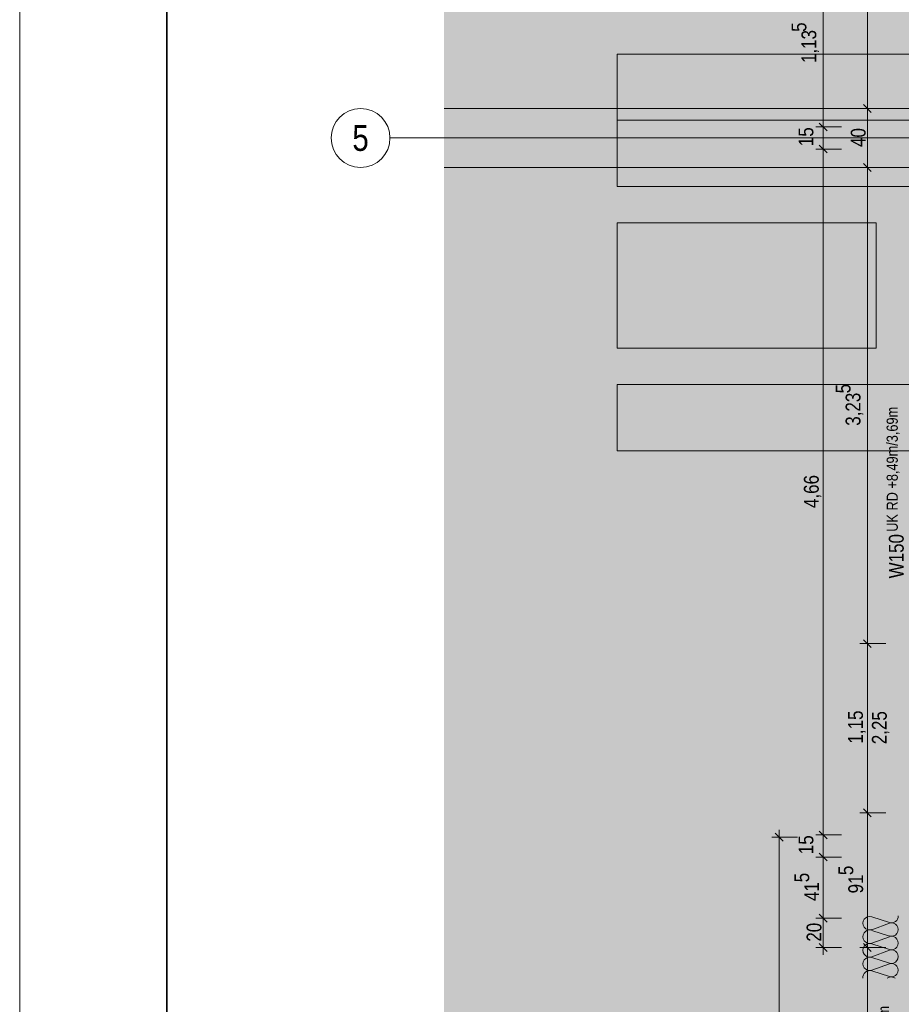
# Model space of a CAD drawing. Extents: x -620 to 3480, y 62 to 1107.
# Tile 48 of 244: x -620 to -500, y 423 to 557. Entities that reach past the tile are written whole.
import ezdxf
from ezdxf.enums import TextEntityAlignment as Align
from ezdxf.lldxf.tags import DXFTag

# ---------------------------------------------------------------- set-up
doc = ezdxf.new("R2010")
doc.units = 0
doc.layers.get('0').update_dxf_attribs({"lineweight": 35})
for name, color, linetype, lineweight, true_color in [('00_Beschriftung UZ', 3, 'Continuous', 13, 0x00ff00), ('30 -33 Aussenwände- 7 Fassade_ Elemente', 7, 'Continuous', 9, 0x00aacc), ('30 -35 Decken- 1 Konstruktion-Träger- Stahlbeton', 7, 'grob-A06G9GKW8I', 13, 0x33aa00), ('60- 61 allgemeine Ausstattung- 1 Möbel', 7, 'Continuous', 9, 0x00cccc), ('70 -76 Bemaßung- 2 Allgemein', 9, 'Continuous', 5, 0x808080), ('iwb_Layout Achsbezeichung', 1, 'Continuous', 13, 0xff0000), ('iwb_Layout BA_Markierung', 7, 'Continuous', 9, 0xbadcdc)]:
    doc.layers.add(name, color=color, linetype=linetype, lineweight=lineweight, true_color=true_color)
for name, color, linetype, lineweight in [('70 -71 Achsen- 1 Gebäudeachsen', 7, 'STRICHPUNKT2-A06G9GKV8I', 18), ('70 -75 Raumstempel- 3 Wandstempel', 7, 'Continuous', 50), ('iwb_Plankopf Rahmen', 7, 'Continuous', 35)]:
    doc.layers.add(name, color=color, linetype=linetype, lineweight=lineweight)
doc.layers.add('iwb_Schraffur_Unterzug', color=7, linetype='Continuous', lineweight=5, true_color=0xffffcc, plot=False)
doc.styles.get("Standard").update_dxf_attribs({"font": 'ARIALN.TTF'})
tags = doc.linetypes.add('grob-A06G9GKW8I', pattern=[14, 3, -8, 3]).pattern_tags.tags
tags[8:9] = [DXFTag(74, 4), DXFTag(75, 0), DXFTag(340, '0'), DXFTag(46, 0.0), DXFTag(50, 0.0), DXFTag(44, 0.0), DXFTag(45, 0.0)]
tags[6:7] = [DXFTag(74, 4), DXFTag(75, 0), DXFTag(340, '0'), DXFTag(46, 0.0), DXFTag(50, 0.0), DXFTag(44, 0.0), DXFTag(45, 0.0)]
tags[4:5] = [DXFTag(74, 4), DXFTag(75, 0), DXFTag(340, '0'), DXFTag(46, 0.0), DXFTag(50, 0.0), DXFTag(44, 0.0), DXFTag(45, 0.0)]
tags = doc.linetypes.add('STRICHPUNKT2', pattern=[12.7, 6.35, -3.175, 0, -3.175]).pattern_tags.tags
tags[10:11] = [DXFTag(74, 4), DXFTag(75, 0), DXFTag(340, '0'), DXFTag(46, 0.0), DXFTag(50, 0.0), DXFTag(44, 0.0), DXFTag(45, 0.0)]
tags[8:9] = [DXFTag(74, 4), DXFTag(75, 0), DXFTag(340, '0'), DXFTag(46, 0.0), DXFTag(50, 0.0), DXFTag(44, 0.0), DXFTag(45, 0.0)]
tags[6:7] = [DXFTag(74, 4), DXFTag(75, 0), DXFTag(340, '0'), DXFTag(46, 0.0), DXFTag(50, 0.0), DXFTag(44, 0.0), DXFTag(45, 0.0)]
tags[4:5] = [DXFTag(74, 4), DXFTag(75, 0), DXFTag(340, '0'), DXFTag(46, 0.0), DXFTag(50, 0.0), DXFTag(44, 0.0), DXFTag(45, 0.0)]
tags = doc.linetypes.add('STRICHPUNKT2-A06G9GKV8I', pattern=[12.7, 6.35, -3.175, 0, -3.175]).pattern_tags.tags
tags[10:11] = [DXFTag(74, 4), DXFTag(75, 0), DXFTag(340, '0'), DXFTag(46, 0.0), DXFTag(50, 0.0), DXFTag(44, 0.0), DXFTag(45, 0.0)]
tags[8:9] = [DXFTag(74, 4), DXFTag(75, 0), DXFTag(340, '0'), DXFTag(46, 0.0), DXFTag(50, 0.0), DXFTag(44, 0.0), DXFTag(45, 0.0)]
tags[6:7] = [DXFTag(74, 4), DXFTag(75, 0), DXFTag(340, '0'), DXFTag(46, 0.0), DXFTag(50, 0.0), DXFTag(44, 0.0), DXFTag(45, 0.0)]
tags[4:5] = [DXFTag(74, 4), DXFTag(75, 0), DXFTag(340, '0'), DXFTag(46, 0.0), DXFTag(50, 0.0), DXFTag(44, 0.0), DXFTag(45, 0.0)]

# ---------------------------------------------------------------- blocks, each defined once
blk = doc.blocks.new('Polygon-A06G9GKL8I')
at = {"color": 0, "linetype": 'ByBlock', "lineweight": -2, "ltscale": 0.13}
blk.add_solid([(-497.79, 86.11), (-562.01, 85.94), (-497.63, 1071.51), (-562.01, 1071.51)], dxfattribs=at)
blk = doc.blocks.new('Referenz-A06G9GKX8I')
at = {"layer": '30 -33 Aussenwände- 7 Fassade_ Elemente', "color": 0, "linetype": 'Continuous', "ltscale": 0.13}
for p, q in [((-501.51, 434.37), (-503.91, 435.14)), ((-503.91, 433.39), (-501.51, 434.28)), ((-501.51, 432.53), (-503.91, 433.3)), ((-503.91, 431.55), (-501.51, 432.44)), ((-501.51, 430.69), (-503.91, 431.46)), ((-503.91, 429.72), (-501.51, 430.6)), ((-501.51, 428.85), (-503.91, 429.63)), ((-503.91, 427.88), (-501.51, 428.76)), ((-501.51, 427.02), (-503.91, 427.79)), ((-501.51, 426.93), (-501.81, 426.82))]:
    blk.add_line(p, q, dxfattribs=at)
for centre, major_axis, end_param in [((-504.2, 434.27), (0.282, 0.874), 3.765224), ((-501.23, 435.24), (-0.282, -0.874), 1.896254), ((-501.23, 433.41), (-0.282, -0.874), 3.764652), ((-504.2, 432.43), (0.282, 0.874), 3.765224), ((-501.23, 431.57), (-0.282, -0.874), 3.764652), ((-501.23, 431.57), (0.744, 0.539), 1.254884), ((-504.2, 430.59), (0.282, 0.874), 3.765224), ((-504.2, 430.59), (-0.744, 0.539), 1.255075), ((-504.2, 430.59), (0.282, 0.874), 1.255075), ((-501.23, 431.57), (-0.282, -0.874), 1.254884), ((-501.23, 431.57), (0.744, -0.539), 1.254884), ((-504.2, 428.75), (0.282, 0.874), 3.765224), ((-504.2, 430.59), (-0.744, -0.539), 1.255075), ((-504.2, 428.75), (0.282, 0.874), 1.255075), ((-501.23, 429.73), (-0.282, -0.874), 3.764652), ((-501.23, 429.73), (0.744, 0.539), 1.254884), ((-501.23, 429.73), (0.744, -0.539), 1.254884), ((-504.2, 428.75), (-0.744, 0.539), 1.255075), ((-504.2, 428.75), (-0.744, -0.539), 1.255075), ((-501.23, 429.73), (-0.282, -0.874), 1.254884), ((-501.23, 427.89), (0.744, 0.539), 1.254884), ((-501.23, 427.89), (0.744, -0.539), 1.254884), ((-504.2, 426.91), (0.282, 0.874), 1.987191), ((-501.23, 427.89), (-0.282, -0.874), 1.254884), ((-501.23, 426.05), (0.508, 0.765), 0.89714)]:
    blk.add_ellipse(centre, major_axis=major_axis, ratio=1, start_param=0, end_param=end_param, dxfattribs=at)
at = {"layer": '30 -35 Decken- 1 Konstruktion-Träger- Stahlbeton', "color": 0}
for p, q in [((-562.01, 544.96), (-498.51, 544.96)), ((-562.01, 536.96), (-498.51, 536.96))]:
    blk.add_line(p, q, dxfattribs=at)
at = {"layer": '60- 61 allgemeine Ausstattung- 1 Möbel', "color": 0, "linetype": 'Continuous', "ltscale": 0.13}
for p, q in [((-538.51, 552.36), (-498.51, 552.36)), ((-538.51, 543.36), (-538.51, 552.36)), ((-498.51, 543.36), (-538.51, 543.36)), ((-538.51, 543.36), (-498.51, 543.36)), ((-538.51, 534.36), (-538.51, 543.36)), ((-498.51, 534.36), (-538.51, 534.36)), ((-538.51, 529.41), (-503.33, 529.41)), ((-538.51, 512.41), (-538.51, 529.41)), ((-503.33, 529.41), (-503.33, 512.41)), ((-503.33, 512.41), (-538.51, 512.41)), ((-538.51, 507.46), (-498.51, 507.46)), ((-538.51, 498.46), (-538.51, 507.46)), ((-498.51, 498.46), (-538.51, 498.46))]:
    blk.add_line(p, q, dxfattribs=at)
at = {"layer": '70 -71 Achsen- 1 Gebäudeachsen', "color": 0, "linetype": 'STRICHPUNKT2-A06G9GKV8I', "ltscale": 0.18}
blk.add_line((-562.01, 540.96), (85.43, 540.96), dxfattribs=at)
at = {"layer": '70 -76 Bemaßung- 2 Allgemein', "color": 0, "linetype": 'Continuous', "ltscale": 0.13}
for p, q in [((-504.51, 546.02), (-504.51, 595.9)), ((-510.51, 543.52), (-510.51, 564.1)), ((-504.51, 543.96), (-504.51, 546.02)), ((-504.51, 545.96), (-504.51, 543.9)), ((-510.51, 543.52), (-510.51, 544.58)), ((-502.01, 544.96), (-505.51, 544.96)), ((-502.01, 544.96), (-505.51, 544.96)), ((-510.51, 541.46), (-510.51, 543.52)), ((-510.51, 541.46), (-510.51, 543.52)), ((-504.51, 538.02), (-504.51, 543.9)), ((-508.01, 542.46), (-511.51, 542.46)), ((-508.01, 542.46), (-511.51, 542.46)), ((-510.51, 539.46), (-510.51, 542.46)), ((-508.01, 539.46), (-511.51, 539.46)), ((-508.01, 539.46), (-511.51, 539.46)), ((-510.51, 540.46), (-510.51, 538.4)), ((-510.51, 540.46), (-510.51, 538.4)), ((-510.51, 447.32), (-510.51, 538.4)), ((-510.51, 538.4), (-510.51, 537.34)), ((-504.51, 535.96), (-504.51, 538.02)), ((-504.51, 537.96), (-504.51, 535.9)), ((-502.01, 536.96), (-505.51, 536.96)), ((-502.01, 536.96), (-505.51, 536.96)), ((-504.51, 473.32), (-504.51, 535.9)), ((-504.51, 471.26), (-504.51, 473.32)), ((-504.51, 473.26), (-504.51, 471.2)), ((-502.01, 472.26), (-505.51, 472.26)), ((-502.01, 472.26), (-505.51, 472.26)), ((-504.51, 450.32), (-504.51, 471.2)), ((-504.51, 448.26), (-504.51, 450.32)), ((-504.51, 450.26), (-504.51, 448.2)), ((-510.51, 447.32), (-510.51, 448.38)), ((-502.01, 449.26), (-505.51, 449.26)), ((-502.01, 449.26), (-505.51, 449.26)), ((-504.51, 432.02), (-504.51, 448.2)), ((-516.49, 446.96), (-516.49, 444.9)), ((-510.51, 445.26), (-510.51, 447.32)), ((-510.51, 445.26), (-510.51, 447.32)), ((-513.99, 445.96), (-517.49, 445.96)), ((-508.01, 446.26), (-511.51, 446.26)), ((-508.01, 446.26), (-511.51, 446.26)), ((-510.51, 443.26), (-510.51, 446.26)), ((-516.49, 381.02), (-516.49, 444.9)), ((-510.51, 444.26), (-510.51, 442.2)), ((-510.51, 444.26), (-510.51, 442.2)), ((-508.01, 443.26), (-511.51, 443.26)), ((-508.01, 443.26), (-511.51, 443.26)), ((-510.51, 436.02), (-510.51, 442.2)), ((-510.51, 442.2), (-510.51, 441.14)), ((-508.01, 434.96), (-511.51, 434.96)), ((-508.01, 434.96), (-511.51, 434.96)), ((-510.51, 433.96), (-510.51, 436.02)), ((-510.51, 435.96), (-510.51, 433.9)), ((-510.51, 432.02), (-510.51, 433.9)), ((-508.01, 430.96), (-511.51, 430.96)), ((-510.51, 429.96), (-510.51, 432.02)), ((-502.01, 430.96), (-505.51, 430.96)), ((-502.01, 430.96), (-505.51, 430.96)), ((-504.51, 429.96), (-504.51, 432.02)), ((-504.51, 431.96), (-504.51, 429.9)), ((-504.51, 381.02), (-504.51, 429.9))]:
    blk.add_line(p, q, dxfattribs=at)
at = {"layer": '70 -76 Bemaßung- 2 Allgemein', "color": 0, "linetype": 'Continuous', "lineweight": 20, "ltscale": 0.2}
for p, q in [((-503.98, 544.43), (-505.04, 545.49)), ((-505.04, 545.49), (-503.98, 544.43)), ((-509.98, 541.93), (-511.04, 542.99)), ((-509.98, 541.93), (-511.04, 542.99)), ((-511.04, 539.99), (-509.98, 538.93)), ((-511.04, 539.99), (-509.98, 538.93)), ((-505.04, 537.49), (-503.98, 536.43)), ((-503.98, 536.43), (-505.04, 537.49)), ((-503.98, 471.73), (-505.04, 472.79)), ((-505.04, 472.79), (-503.98, 471.73)), ((-503.98, 448.73), (-505.04, 449.79)), ((-505.04, 449.79), (-503.98, 448.73)), ((-517.02, 446.49), (-515.96, 445.43)), ((-509.98, 445.73), (-511.04, 446.79)), ((-509.98, 445.73), (-511.04, 446.79)), ((-511.04, 443.79), (-509.98, 442.73)), ((-511.04, 443.79), (-509.98, 442.73)), ((-509.98, 434.43), (-511.04, 435.49)), ((-511.04, 435.49), (-509.98, 434.43)), ((-509.98, 430.43), (-511.04, 431.49)), ((-505.04, 431.49), (-503.98, 430.43)), ((-503.98, 430.43), (-505.04, 431.49))]:
    blk.add_line(p, q, dxfattribs=at)
at = {"layer": '00_Beschriftung UZ', "color": 0, "linetype": 'ByBlock', "lineweight": 5, "ltscale": 0.13, "char_height": 1.5103, "attachment_point": 1, "rotation": 90}
for insert in [(-501.89, 487.46), (-503.06, 406.06)]:
    blk.add_mtext('{\\fArial Narrow;UK RD +8,49m/3,69m}', dxfattribs=dict(at, insert=insert))
at = {"layer": '70 -75 Raumstempel- 3 Wandstempel', "color": 0, "linetype": 'Continuous', "ltscale": 0.5, "insert": (-501.59, 481.12), "char_height": 2.0138, "attachment_point": 1, "rotation": 90}
blk.add_mtext('{\\fArial Narrow;W150}', dxfattribs=at)
at = {"layer": '70 -76 Bemaßung- 2 Allgemein', "color": 0, "linetype": 'Continuous', "ltscale": 0.13, "char_height": 2.0138, "attachment_point": 1, "rotation": 90}
for s, insert in [('{\\fArial Narrow;5}', (-514.81, 555.38)), ('{\\fArial Narrow;1,13}', (-513.46, 551.14)), ('{\\fArial Narrow;15}', (-513.86, 539.85)), ('{\\fArial Narrow;40}', (-506.76, 539.74)), ('{\\fArial Narrow;5}', (-508.81, 506.26)), ('{\\fArial Narrow;3,23}', (-507.46, 501.86)), ('{\\fArial Narrow;4,66}', (-513.13, 490.68)), ('{\\fArial Narrow;1,15}', (-507.13, 458.68)), ('{\\fArial Narrow;2,25}', (-503.89, 458.59)), ('{\\fArial Narrow;15}', (-513.86, 443.65)), ('{\\fArial Narrow;5}', (-508.44, 440.8)), ('{\\fArial Narrow;5}', (-514.42, 439.83)), ('{\\fArial Narrow;41}', (-513.08, 437.29)), ('{\\fArial Narrow;91}', (-507.1, 438.32)), ('{\\fArial Narrow;20}', (-512.76, 431.76))]:
    blk.add_mtext(s, dxfattribs=dict(at, insert=insert))
blk = doc.blocks.new('Referenz-A06G9GKZ8I')
at = {"layer": 'iwb_Schraffur_Unterzug', "linetype": 'Continuous', "ltscale": 0.13}
for points in [[(-562.01, 544.96), (-3.51, 544.96), (-562.01, 540.41)], [(-562.01, 540.41), (-3.51, 544.96), (-3.51, 536.96)], [(-562.01, 540.41), (-3.51, 536.96), (-562.01, 536.96)]]:
    blk.add_solid(points, dxfattribs=at)

msp = doc.modelspace()

# ---------------------------------------------------------------- linework, layer by layer
at = {"layer": 'iwb_Layout Achsbezeichung', "linetype": 'STRICHPUNKT2', "lineweight": 13, "ltscale": 0.39}
msp.add_line((-562.01, 540.96), (-569.35, 540.96), dxfattribs=at)
at = {"layer": 'iwb_Layout Achsbezeichung', "ltscale": 0.39}
msp.add_circle((-573.35, 540.96), 4, dxfattribs=at)
at = {"layer": 'iwb_Plankopf Rahmen', "color": 8, "lineweight": 13, "ltscale": 0.13, "true_color": 0x808080}
msp.add_lwpolyline([(300.35, 62.43), (-619.65, 62.43), (-619.65, 1107.43), (300.35, 1107.43), (300.35, 62.43)], close=True, dxfattribs=at)
at = {"layer": 'iwb_Plankopf Rahmen', "ltscale": 0.35}
msp.add_lwpolyline([(-599.65, 67.43), (-599.65, 1102.43), (295.35, 1102.43), (295.35, 67.43), (-599.65, 67.43)], close=True, dxfattribs=at)

# ---------------------------------------------------------------- block references
at = {"color": 8, "lineweight": 25, "ltscale": 0.25, "true_color": 0x808080}
for name in ['Referenz-A06G9GKX8I', 'Referenz-A06G9GKZ8I']:
    msp.add_blockref(name, (0, 0), dxfattribs=at)
at = {"layer": 'iwb_Layout BA_Markierung', "ltscale": 0.13}
msp.add_blockref('Polygon-A06G9GKL8I', (0, 0), dxfattribs=at)

# ---------------------------------------------------------------- texts
at = {"layer": 'iwb_Layout Achsbezeichung', "ltscale": 0.39}
msp.add_text('5', height=3.5, dxfattribs=at).set_placement((-573.35, 540.96), align=Align.MIDDLE_CENTER)

doc.saveas('drawing.dxf')
